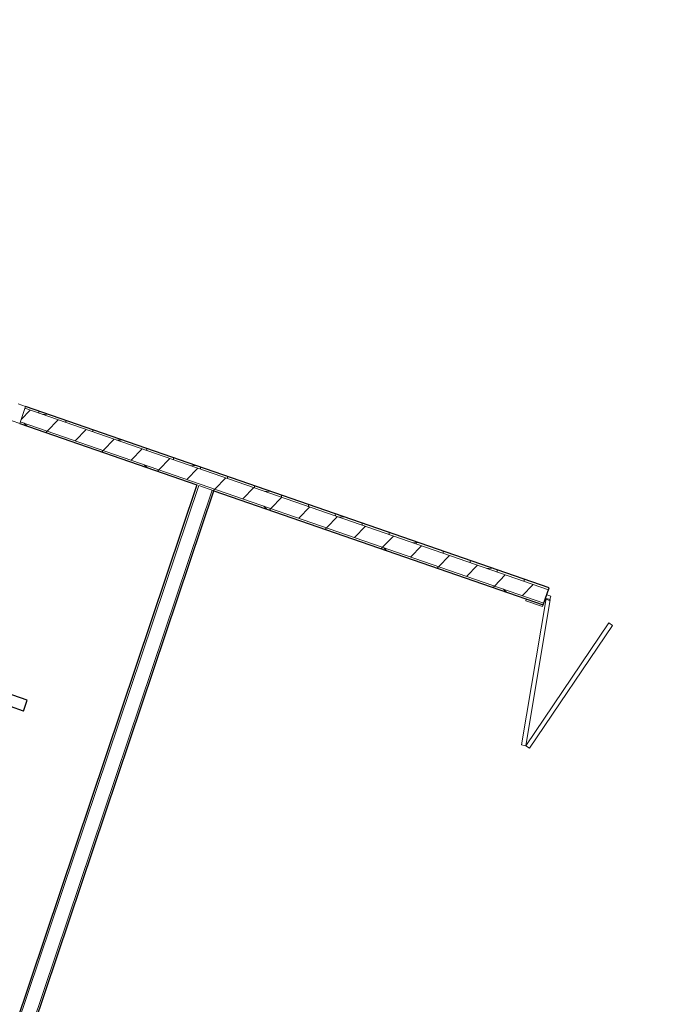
# Model space of a CAD drawing. Header units: inches. Extents: x 424 to 2043, y -237 to 445.
# Tile 81 of 256: x 727.06 to 730.64, y -138.41 to -132.9. Entities that reach past the tile are written whole.
import ezdxf

# ---------------------------------------------------------------- set-up
doc = ezdxf.new("R2010")
doc.units = ezdxf.units.IN
doc.header["$MEASUREMENT"] = 0
for name, color, linetype, lineweight in [('A-DOOR', 31, 'Continuous', 9), ('A-DOOR-FRAM', 31, 'Continuous', 9), ('A-WALL', 113, 'Continuous', 9), ('A-WALL-PATT', 111, 'Continuous', 25)]:
    doc.layers.add(name, color=color, linetype=linetype, lineweight=lineweight)

# ---------------------------------------------------------------- blocks, each defined once
blk = doc.blocks.new('5-panel_Bi-fold_external_door_10806 - Type 1-V7-اول')
at = {"layer": 'A-DOOR'}
for p, q in [((2.625, 0.0516), (2.581, 0.0516)), ((2.625, -0.05), (2.625, 0.0516)), ((2.581, -0.05), (2.625, -0.05))]:
    blk.add_line(p, q, dxfattribs=at)
blk = doc.blocks.new('5_Panel_Bi-Fold_Door_Metric_7271 - 2500 x 4300-230033-اول')
at = {"layer": 'A-DOOR'}
for p, q in [((-2.0966, 0.0674), (-1.8403, 0.8569)), ((-1.8162, 0.8491), (-2.0724, 0.0596)), ((-1.8403, 0.8569), (-1.8162, 0.8491)), ((-1.792, 0.8519), (-1.8162, 0.8491)), ((-1.8162, 0.8491), (-1.72, 0.0247)), ((-1.6958, 0.0275), (-1.792, 0.8519)), ((-1.6958, 0.0275), (-1.5996, 0.8519)), ((-1.5754, 0.8491), (-1.6717, 0.0247)), ((-1.5996, 0.8519), (-1.5754, 0.8491)), ((1.6958, 0.0311), (1.9106, 0.8328)), ((1.9348, 0.8264), (1.72, 0.0247)), ((1.9106, 0.8328), (1.9348, 0.8264)), ((1.9589, 0.8304), (1.9348, 0.8264)), ((1.9348, 0.8264), (2.0724, 0.0079)), ((2.0966, 0.0119), (1.9589, 0.8304)), ((-2.0724, 0.0596), (-2.0966, 0.0674)), ((-1.72, 0.0247), (-1.6958, 0.0275)), ((-1.6717, 0.0247), (-1.6958, 0.0275)), ((1.72, 0.0247), (1.6958, 0.0311)), ((2.0724, 0.0079), (2.0966, 0.0119))]:
    blk.add_line(p, q, dxfattribs=at)
at = {"layer": 'A-DOOR', "lineweight": 18}
for p, q in [((-2.1, 0.06), (-2.2, 0.06)), ((-2.2, 0.06), (-2.2, 0.05)), ((-2.1, 0.05), (-2.1, 0.06)), ((2.2, 0.06), (2.1, 0.06)), ((2.1, 0.06), (2.1, 0.05)), ((2.2, 0.05), (2.2, 0.06)), ((-2.2, 0.05), (-2.1, 0.05)), ((2.1, 0.05), (2.2, 0.05))]:
    blk.add_line(p, q, dxfattribs=at)
at = {"layer": 'A-DOOR-FRAM'}
for p, q in [((-2.075, 0.015), (-2.1, 0.015)), ((-2.1, 0.015), (-2.1, -0.01)), ((-2.075, -0.01), (-2.075, 0.015)), ((2.1, 0.015), (2.075, 0.015)), ((2.075, 0.015), (2.075, -0.01)), ((2.1, -0.01), (2.1, 0.015)), ((-2.1, -0.01), (-2.075, -0.01)), ((2.075, -0.01), (2.1, -0.01))]:
    blk.add_line(p, q, dxfattribs=at)
blk = doc.blocks.new('jjk')
at = {"lineweight": 25}
for p, q in [((1576.969, 734.084), (1576.853, 733.754)), ((1593.281, 727.996), (1593.396, 728.327))]:
    blk.add_line(p, q, dxfattribs=at)
at = {"layer": 'A-WALL', "lineweight": 25}
for p, q in [((1593.396, 728.327), (1576.969, 734.084)), ((1593.281, 727.996), (1576.853, 733.754))]:
    blk.add_line(p, q, dxfattribs=at)

msp = doc.modelspace()

# ---------------------------------------------------------------- hatches: boundary and pattern name
at = {"layer": 'A-WALL-PATT', "lineweight": 9}
h = msp.add_hatch(dxfattribs=at)
h.set_pattern_fill('FP_4', color=256, angle=0.8942, style=0, pattern_type=2)
h.set_pattern_definition([(45.89417, (852.0838, -131.8069), (-0.10770832, 0.10439788), [])])
h.paths.add_polyline_path([(734.898, -137.8607), (735.0322, -137.8225), (733.9904, -137.4616), (733.9642, -137.5372)], flags=0)
h.paths.add_polyline_path([(729.9955, -136.1625), (730.0217, -136.0869), (727.0925, -135.0722), (727.0663, -135.1478), (727.2588, -135.2145)], flags=0)
h.paths.add_polyline_path([(722.3417, -133.5113), (722.3679, -133.4357), (696.8784, -124.6062), (696.8523, -124.6818), (722.3383, -133.5101)], flags=0)
h = msp.add_hatch(dxfattribs=at)
h.set_pattern_fill('FP_3', color=256, angle=0.8942, style=0, pattern_type=2)
h.set_pattern_definition([(0.89417, (852.0838, -131.8069), (-0.00234084, 0.14998173), []), (90.89417, (852.0838, -131.8069), (-0.14998173, -0.00234084), [])])
h.paths.add_polyline_path([(734.9004, -137.7768), (734.9172, -137.7721), (733.9936, -137.4522), (733.9904, -137.4616)], flags=0)
h.paths.add_polyline_path([(730.0217, -136.0869), (730.025, -136.0775), (727.0958, -135.0628), (727.0925, -135.0722), (727.2574, -135.1294)], flags=0)
h.paths.add_polyline_path([(722.3679, -133.4357), (722.3712, -133.4262), (696.8817, -124.5968), (696.8784, -124.6062), (722.3378, -133.4252)], flags=0)
h = msp.add_hatch(dxfattribs=at)
h.set_pattern_fill('FP_2', color=256, angle=0.8942, style=0, pattern_type=2)
h.set_pattern_definition([(45.89417, (852.0838, -131.8069), (-0.21541665, 0.20879576), []), (135.89417, (852.0838, -131.8069), (-0.20879576, -0.21541665), [])])
h.paths.add_polyline_path([(734.8977, -137.8712), (734.9145, -137.8664), (733.9642, -137.5372), (733.9609, -137.5467)], flags=0)
h.paths.add_polyline_path([(729.9923, -136.1719), (729.9955, -136.1625), (727.0663, -135.1478), (727.063, -135.1573), (728.1495, -135.5336)], flags=0)
h.paths.add_polyline_path([(722.3385, -133.5207), (722.3417, -133.5113), (721.0645, -133.0688), (696.8523, -124.6818), (696.849, -124.6913), (722.2767, -133.4993)], flags=0)

# ---------------------------------------------------------------- linework, layer by layer
at = {"layer": 'A-WALL'}
for p, q in [((730.0217, -136.0869), (727.0925, -135.0722)), ((729.9955, -136.1625), (727.0663, -135.1478)), ((725.6208, -142.7648), (728.0644, -135.5042)), ((728.1495, -135.5336), (728.0644, -135.5042)), ((725.6966, -142.7903), (728.14, -135.5303))]:
    msp.add_line(p, q, dxfattribs=at)
at = {"layer": 'A-WALL', "lineweight": 25}
for p, q in [((730.025, -136.0775), (727.0958, -135.0628)), ((727.063, -135.1573), (728.055, -135.5009)), ((728.055, -135.5009), (725.8902, -141.933)), ((725.7061, -142.7935), (728.1495, -135.5336)), ((728.1495, -135.5336), (729.9923, -136.1719)), ((729.9923, -136.1719), (730.025, -136.0775))]:
    msp.add_line(p, q, dxfattribs=at)

# ---------------------------------------------------------------- block references
at = {"lineweight": 25, "xscale": 0.1837799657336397, "yscale": 0.1837799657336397, "zscale": 0.1837799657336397}
msp.add_blockref('jjk', (434.2708, -270.5573), dxfattribs=at)
at = {"layer": 'A-DOOR'}
for name, p, rotation in [('5-panel_Bi-fold_external_door_10806 - Type 1-V7-اول', (724.599, -134.2508), 340.8941701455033), ('5_Panel_Bi-Fold_Door_Metric_7271 - 2500 x 4300-230033-اول', (731.993, -136.8121), 160.8941701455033)]:
    msp.add_blockref(name, p, dxfattribs=dict(at, rotation=rotation))

doc.saveas('drawing.dxf')
